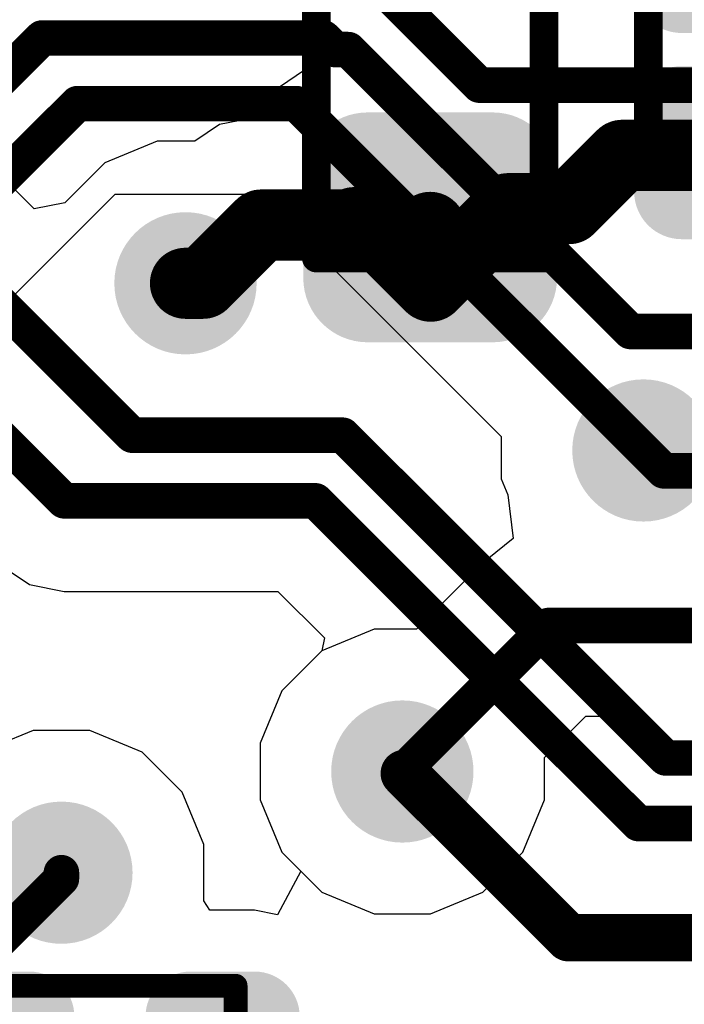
# Model space of a CAD drawing. Header units: inches. Extents: x 0 to 41, y 0 to 25.4.
# Tile 12 of 16: x 25.1 to 27.9, y 17.8 to 22. Entities that reach past the tile are written whole.
import ezdxf

# ---------------------------------------------------------------- set-up
doc = ezdxf.new("R2010")
doc.units = ezdxf.units.IN
for name, color, linetype in [('BOTTOM', 5, 'Continuous'), ('TOP', 1, 'Continuous'), ('Top Assembly', 56, 'Continuous'), ('Top Solder', 216, 'Continuous'), ('Via Holes', 16, 'Continuous')]:
    doc.layers.add(name, color=color, linetype=linetype)

# ---------------------------------------------------------------- blocks, each defined once
blk = doc.blocks.new('CAP_0603_3782')
at = {"layer": 'TOP'}
h = blk.add_hatch(color=1, dxfattribs=at)
edge = h.paths.add_edge_path()
edge.add_arc((-0.53685186, -0.26314908), 0.22185122, 270, 360)
edge.add_line((-0.3150006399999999, -0.26314908), (-0.3150006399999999, 0.2631490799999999))
edge.add_arc((-0.53685186, 0.2631490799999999), 0.22185122, 0, 90)
edge.add_line((-0.53685186, 0.4850002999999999), (-0.9631502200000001, 0.4850003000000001))
edge.add_arc((-0.9631502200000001, 0.26314908), 0.22185122, 90, 180)
edge.add_line((-1.18500144, 0.26314908), (-1.18500144, -0.2631490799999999))
edge.add_arc((-0.9631502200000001, -0.2631490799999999), 0.22185122, 180, 270)
edge.add_line((-0.9631502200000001, -0.4850002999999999), (-0.53685186, -0.4850003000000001))
h = blk.add_hatch(color=1, dxfattribs=at)
edge = h.paths.add_edge_path()
edge.add_arc((0.53685186, 0.26314908), 0.22185122, 90, 180)
edge.add_line((0.3150006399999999, 0.26314908), (0.3150006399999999, -0.26314908))
edge.add_arc((0.53685186, -0.26314908), 0.22185122, 180, 270)
edge.add_line((0.53685186, -0.4850002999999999), (0.9631502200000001, -0.4850002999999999))
edge.add_arc((0.9631502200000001, -0.26314908), 0.22185122, 270, 360)
edge.add_line((1.18500144, -0.26314908), (1.18500144, 0.26314908))
edge.add_arc((0.9631502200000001, 0.26314908), 0.22185122, 0, 90)
edge.add_line((0.9631502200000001, 0.4850002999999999), (0.53685186, 0.4850002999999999))
at = {"layer": 'Top Solder'}
h = blk.add_hatch(color=216, dxfattribs=at)
edge = h.paths.add_edge_path()
edge.add_arc((-0.53685186, -0.26314908), 0.27185112, 270, 360)
edge.add_line((-0.26500074, -0.26314908), (-0.26500074, 0.2631490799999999))
edge.add_arc((-0.53685186, 0.2631490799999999), 0.27185112, 0, 90)
edge.add_line((-0.53685186, 0.5350001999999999), (-0.9631502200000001, 0.5350002))
edge.add_arc((-0.9631502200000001, 0.26314908), 0.27185112, 90, 180)
edge.add_line((-1.23500134, 0.2631490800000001), (-1.23500134, -0.2631490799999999))
edge.add_arc((-0.9631502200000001, -0.2631490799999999), 0.27185112, 180, 270)
edge.add_line((-0.9631502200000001, -0.5350001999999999), (-0.53685186, -0.5350002))
h = blk.add_hatch(color=216, dxfattribs=at)
edge = h.paths.add_edge_path()
edge.add_arc((0.53685186, 0.26314908), 0.27185112, 90, 180)
edge.add_line((0.26500074, 0.26314908), (0.26500074, -0.2631490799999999))
edge.add_arc((0.53685186, -0.26314908), 0.27185112, 180, 270)
edge.add_line((0.53685186, -0.5350002), (0.9631502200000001, -0.5350002))
edge.add_arc((0.9631502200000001, -0.26314908), 0.27185112, 270, 360)
edge.add_line((1.23500134, -0.26314908), (1.23500134, 0.26314908))
edge.add_arc((0.9631502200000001, 0.26314908), 0.27185112, 0, 90)
edge.add_line((0.9631502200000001, 0.5350002), (0.53685186, 0.5350002))
at = {"layer": 'Top Assembly', "const_width": 0.11999976}
for points in [[(-0.88000078, 0.47999904), (0.88000078, 0.47999904)], [(-0.88000078, 0.47999904), (-0.88000078, -0.47999904)], [(0.88000078, 0.47999904), (0.88000078, -0.47999904)], [(-0.88000078, -0.47999904), (0.88000078, -0.47999904)]]:
    blk.add_lwpolyline(points, dxfattribs=at)
at = {"layer": 'Top Assembly', "const_width": 0.05999988}
for points in [[(-0.9100007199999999, 0.47999904, 1), (-0.8500008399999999, 0.47999904, 1)], [(-0.9100007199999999, 0.47999904, 1), (-0.8500008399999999, 0.47999904, 1)], [(0.8500008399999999, 0.47999904, 1), (0.9100007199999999, 0.47999904, 1)], [(0.8500008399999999, 0.47999904, 1), (0.9100007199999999, 0.47999904, 1)], [(-0.9100007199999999, -0.47999904, 1), (-0.8500008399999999, -0.47999904, 1)], [(-0.9100007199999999, -0.47999904, 1), (-0.8500008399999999, -0.47999904, 1)], [(0.8500008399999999, -0.47999904, 1), (0.9100007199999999, -0.47999904, 1)], [(0.8500008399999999, -0.47999904, 1), (0.9100007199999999, -0.47999904, 1)]]:
    blk.add_lwpolyline(points, format="xyb", close=True, dxfattribs=at)
blk = doc.blocks.new('CAP_0402_3783')
at = {"layer": 'TOP'}
h = blk.add_hatch(color=1, dxfattribs=at)
edge = h.paths.add_edge_path()
edge.add_arc((-0.27080083, -0.13919962), 0.1507998, 270, 360)
edge.add_line((-0.12000103, -0.13919962), (-0.12000103, 0.13919962))
edge.add_arc((-0.27080083, 0.13919962), 0.1507998, 0, 90)
edge.add_line((-0.27080083, 0.28999942), (-0.5991999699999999, 0.28999942))
edge.add_arc((-0.5991999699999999, 0.13919962), 0.1507998, 90, 180)
edge.add_line((-0.7499997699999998, 0.13919962), (-0.7499997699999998, -0.1391996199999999))
edge.add_arc((-0.5991999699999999, -0.13919962), 0.1507998, 180, 270)
edge.add_line((-0.5991999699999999, -0.28999942), (-0.27080083, -0.28999942))
h = blk.add_hatch(color=1, dxfattribs=at)
edge = h.paths.add_edge_path()
edge.add_arc((0.27080083, 0.13919962), 0.1507998, 90, 180)
edge.add_line((0.12000103, 0.13919962), (0.12000103, -0.1391996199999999))
edge.add_arc((0.27080083, -0.13919962), 0.1507998, 180, 270)
edge.add_line((0.27080083, -0.28999942), (0.5991999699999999, -0.28999942))
edge.add_arc((0.5991999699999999, -0.13919962), 0.1507998, 270, 360)
edge.add_line((0.7499997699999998, -0.13919962), (0.7499997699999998, 0.13919962))
edge.add_arc((0.5991999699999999, 0.13919962), 0.1507998, 0, 90)
edge.add_line((0.5991999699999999, 0.28999942), (0.27080083, 0.28999942))
at = {"layer": 'Top Solder'}
h = blk.add_hatch(color=216, dxfattribs=at)
edge = h.paths.add_edge_path()
edge.add_arc((-0.27080083, -0.13919962), 0.2007997, 270, 360)
edge.add_line((-0.07000113, -0.13919962), (-0.07000113, 0.13919962))
edge.add_arc((-0.27080083, 0.13919962), 0.2007997, 0, 90)
edge.add_line((-0.27080083, 0.33999932), (-0.5991999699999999, 0.3399993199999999))
edge.add_arc((-0.5991999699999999, 0.13919962), 0.2007997, 90, 180)
edge.add_line((-0.7999996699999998, 0.13919962), (-0.7999996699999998, -0.1391996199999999))
edge.add_arc((-0.5991999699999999, -0.13919962), 0.2007997, 180, 270)
edge.add_line((-0.5991999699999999, -0.33999932), (-0.27080083, -0.3399993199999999))
h = blk.add_hatch(color=216, dxfattribs=at)
edge = h.paths.add_edge_path()
edge.add_arc((0.27080083, 0.13919962), 0.2007997, 90, 180)
edge.add_line((0.07000113, 0.13919962), (0.07000113, -0.1391996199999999))
edge.add_arc((0.27080083, -0.13919962), 0.2007997, 180, 270)
edge.add_line((0.2708008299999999, -0.3399993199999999), (0.5991999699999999, -0.3399993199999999))
edge.add_arc((0.5991999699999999, -0.13919962), 0.2007997, 270, 360)
edge.add_line((0.7999996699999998, -0.13919962), (0.7999996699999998, 0.13919962))
edge.add_arc((0.5991999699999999, 0.13919962), 0.2007997, 0, 90)
edge.add_line((0.5991999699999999, 0.3399993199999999), (0.27080083, 0.3399993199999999))
at = {"layer": 'Top Assembly', "const_width": 0.11999976}
for points in [[(0.5299989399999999, 0.27999944), (-0.5299989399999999, 0.27999944)], [(-0.5299989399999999, -0.27999944), (-0.5299989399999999, 0.27999944)], [(0.5299989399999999, -0.27999944), (0.5299989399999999, 0.27999944)], [(0.5299989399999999, -0.27999944), (-0.5299989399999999, -0.27999944)]]:
    blk.add_lwpolyline(points, dxfattribs=at)
at = {"layer": 'Top Assembly', "const_width": 0.05999988}
for points in [[(-0.55999888, 0.27999944, 1), (-0.499999, 0.27999944, 1)], [(-0.55999888, 0.27999944, 1), (-0.499999, 0.27999944, 1)], [(0.499999, 0.27999944, 1), (0.55999888, 0.27999944, 1)], [(0.499999, 0.27999944, 1), (0.55999888, 0.27999944, 1)], [(-0.55999888, -0.27999944, 1), (-0.499999, -0.27999944, 1)], [(-0.55999888, -0.27999944, 1), (-0.499999, -0.27999944, 1)], [(0.499999, -0.27999944, 1), (0.55999888, -0.27999944, 1)], [(0.499999, -0.27999944, 1), (0.55999888, -0.27999944, 1)]]:
    blk.add_lwpolyline(points, format="xyb", close=True, dxfattribs=at)
blk = doc.blocks.new('RES_0402_3808')
at = {"layer": 'TOP'}
h = blk.add_hatch(color=1, dxfattribs=at)
edge = h.paths.add_edge_path()
edge.add_arc((-0.34025205, -0.14975078), 0.14024864, 270, 360)
edge.add_line((-0.20000341, -0.14975078), (-0.20000341, 0.14975078))
edge.add_arc((-0.34025205, 0.14975078), 0.14024864, 0, 90)
edge.add_line((-0.34025205, 0.28999942), (-0.60975367, 0.28999942))
edge.add_arc((-0.60975367, 0.14975078), 0.14024864, 90, 180)
edge.add_line((-0.75000231, 0.1497507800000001), (-0.75000231, -0.1497507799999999))
edge.add_arc((-0.60975367, -0.14975078), 0.14024864, 180, 270)
edge.add_line((-0.60975367, -0.28999942), (-0.34025205, -0.28999942))
h = blk.add_hatch(color=1, dxfattribs=at)
edge = h.paths.add_edge_path()
edge.add_arc((0.34025205, 0.14975078), 0.14024864, 90, 180)
edge.add_line((0.20000341, 0.14975078), (0.20000341, -0.14975078))
edge.add_arc((0.34025205, -0.14975078), 0.14024864, 180, 270)
edge.add_line((0.34025205, -0.28999942), (0.60975367, -0.28999942))
edge.add_arc((0.60975367, -0.14975078), 0.14024864, 270, 360)
edge.add_line((0.75000231, -0.14975078), (0.75000231, 0.14975078))
edge.add_arc((0.60975367, 0.14975078), 0.14024864, 0, 90)
edge.add_line((0.60975367, 0.28999942), (0.34025205, 0.28999942))
at = {"layer": 'Top Solder'}
h = blk.add_hatch(color=216, dxfattribs=at)
edge = h.paths.add_edge_path()
edge.add_arc((-0.34025205, -0.14975078), 0.19024854, 270, 360)
edge.add_line((-0.15000351, -0.14975078), (-0.15000351, 0.14975078))
edge.add_arc((-0.34025205, 0.14975078), 0.19024854, 0, 90)
edge.add_line((-0.34025205, 0.33999932), (-0.60975367, 0.33999932))
edge.add_arc((-0.60975367, 0.14975078), 0.19024854, 90, 180)
edge.add_line((-0.80000221, 0.1497507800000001), (-0.80000221, -0.1497507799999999))
edge.add_arc((-0.60975367, -0.14975078), 0.19024854, 180, 270)
edge.add_line((-0.60975367, -0.33999932), (-0.34025205, -0.33999932))
h = blk.add_hatch(color=216, dxfattribs=at)
edge = h.paths.add_edge_path()
edge.add_arc((0.34025205, 0.14975078), 0.19024854, 90, 180)
edge.add_line((0.15000351, 0.14975078), (0.15000351, -0.14975078))
edge.add_arc((0.34025205, -0.14975078), 0.19024854, 180, 270)
edge.add_line((0.3402520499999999, -0.33999932), (0.60975367, -0.33999932))
edge.add_arc((0.60975367, -0.14975078), 0.19024854, 270, 360)
edge.add_line((0.80000221, -0.14975078), (0.80000221, 0.14975078))
edge.add_arc((0.60975367, 0.14975078), 0.19024854, 0, 90)
edge.add_line((0.60975367, 0.33999932), (0.34025205, 0.33999932))
at = {"layer": 'Top Assembly', "const_width": 0.0999998}
for points in [[(-0.5299989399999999, 0.27999944), (0.5299989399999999, 0.27999944)], [(-0.5299989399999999, -0.27999944), (-0.5299989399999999, 0.27999944)], [(0.5299989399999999, -0.27999944), (0.5299989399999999, 0.27999944)], [(-0.5299989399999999, -0.27999944), (0.5299989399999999, -0.27999944)]]:
    blk.add_lwpolyline(points, dxfattribs=at)
at = {"layer": 'Top Assembly', "const_width": 0.0499999}
for points in [[(-0.55499762, 0.27999944, 1), (-0.50500026, 0.27999944, 1)], [(-0.55499762, 0.27999944, 1), (-0.50500026, 0.27999944, 1)], [(0.50500026, 0.27999944, 1), (0.55499762, 0.27999944, 1)], [(0.50500026, 0.27999944, 1), (0.55499762, 0.27999944, 1)], [(-0.55499762, -0.27999944, 1), (-0.50500026, -0.27999944, 1)], [(-0.55499762, -0.27999944, 1), (-0.50500026, -0.27999944, 1)], [(0.50500026, -0.27999944, 1), (0.55499762, -0.27999944, 1)], [(0.50500026, -0.27999944, 1), (0.55499762, -0.27999944, 1)]]:
    blk.add_lwpolyline(points, format="xyb", close=True, dxfattribs=at)

msp = doc.modelspace()

# ---------------------------------------------------------------- hatches: boundary and pattern name
at = {"layer": 'BOTTOM'}
h = msp.add_hatch(color=5, dxfattribs=at)
edge = h.paths.add_edge_path()
edge.add_arc((25.8184142, 20.87395114), 0.2999994, 0, 360)
h = msp.add_hatch(color=5, dxfattribs=at)
edge = h.paths.add_edge_path()
edge.add_arc((27.74911392, 20.16864394), 0.2999994, 0, 360)
h = msp.add_hatch(color=5, dxfattribs=at)
edge = h.paths.add_edge_path()
edge.add_arc((26.73273292, 18.81405178), 0.2999994, 0, 360)
h = msp.add_hatch(color=5, dxfattribs=at)
edge = h.paths.add_edge_path()
edge.add_arc((25.29533676, 18.38703714), 0.2999994, 0, 360)
at = {"layer": 'TOP'}
h = msp.add_hatch(color=1, dxfattribs=at)
edge = h.paths.add_edge_path()
edge.add_arc((25.8184142, 20.87395114), 0.2999994, 0, 360)
h = msp.add_hatch(color=1, dxfattribs=at)
edge = h.paths.add_edge_path()
edge.add_arc((27.74911392, 20.16864394), 0.2999994, 0, 360)
h = msp.add_hatch(color=1, dxfattribs=at)
edge = h.paths.add_edge_path()
edge.add_arc((26.73273292, 18.81405178), 0.2999994, 0, 360)
h = msp.add_hatch(color=1, dxfattribs=at)
edge = h.paths.add_edge_path()
edge.add_arc((25.29533676, 18.38703714), 0.2999994, 0, 360)
at = {"layer": 'Via Holes'}
h = msp.add_hatch(color=7, dxfattribs=at)
edge = h.paths.add_edge_path()
edge.add_arc((25.8184142, 20.87395114), 0.1499997, 0, 360)
h = msp.add_hatch(color=7, dxfattribs=at)
edge = h.paths.add_edge_path()
edge.add_arc((27.74911392, 20.16864394), 0.1499997, 0, 360)
h = msp.add_hatch(color=7, dxfattribs=at)
edge = h.paths.add_edge_path()
edge.add_arc((26.73273292, 18.81405178), 0.1499997, 0, 360)
h = msp.add_hatch(color=7, dxfattribs=at)
edge = h.paths.add_edge_path()
edge.add_arc((25.29533676, 18.38703714), 0.1499997, 0, 360)

# ---------------------------------------------------------------- linework, layer by layer
at = {"layer": 'BOTTOM'}
for p, q in [((22.53159578, 18.25964344), (25.52162028, 21.24966794)), ((25.52162028, 21.24966794), (26.12737472, 21.24966794)), ((26.12737472, 21.24966794), (27.14911512, 20.22792754)), ((27.14911512, 20.22792754), (27.14911512, 20.04929696)), ((27.14911512, 20.04929696), (27.1769459, 19.9821038)), ((27.1769459, 19.9821038), (27.20062632, 19.79683112)), ((27.20062632, 19.79683112), (27.09032682, 19.70837816)), ((27.07832532, 19.70035938), (26.79201652, 19.41405058)), ((27.09032682, 19.70837816), (27.07832532, 19.70035938)), ((26.61338594, 19.41405058), (26.3928606, 19.3227071)), ((26.79201652, 19.41405058), (26.61338594, 19.41405058)), ((26.3928606, 19.3227071), (26.2240776, 19.1539241)), ((26.2240776, 19.1539241), (26.13273412, 18.93339876)), ((27.33273172, 18.87333538), (27.50705446, 19.04765812)), ((27.50705446, 19.04765812), (27.75883958, 19.04765812)), ((27.75883958, 19.04765812), (27.88515124, 18.92134646)), ((26.13273412, 18.93339876), (26.13273412, 18.6947048)), ((27.88515124, 18.92134646), (28.10567658, 18.83000298)), ((27.33273172, 18.6947048), (27.33273172, 18.87333538)), ((26.13273412, 18.6947048), (26.2240776, 18.47417946)), ((27.24138824, 18.47417946), (27.33273172, 18.6947048)), ((26.2240776, 18.47417946), (26.3928606, 18.30539646)), ((27.07260524, 18.30539646), (27.24138824, 18.47417946)), ((26.3928606, 18.30539646), (26.61338594, 18.21405298)), ((26.8520799, 18.21405298), (27.07260524, 18.30539646)), ((26.61338594, 18.21405298), (26.8520799, 18.21405298))]:
    msp.add_line(p, q, dxfattribs=at)
at = {"layer": 'BOTTOM', "const_width": 0.1499997}
for points in [[(26.13819004, 22.62942134), (27.05760146, 21.71000992)], [(22.2349568, 18.93000278), (25.21396532, 21.9090113)], [(25.21396532, 21.9090113), (26.40048314, 21.9090113)], [(26.40048314, 21.9090113), (26.44948482, 21.86000962)], [(26.44948482, 21.86000962), (26.5050397, 21.86000962)], [(26.5050397, 21.86000962), (27.69440486, 20.67064446)], [(27.05760146, 21.71000992), (28.81125047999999, 21.71000992)], [(22.26123818, 18.53000104), (25.36324874, 21.6320116)], [(25.36324874, 21.6320116), (26.28574626, 21.6320116)], [(26.28574626, 21.6320116), (27.74911392, 20.16864394)], [(27.69440486, 20.67064446), (28.33795704, 20.67064446)], [(26.73273292, 18.81405178), (27.34868292, 19.43000178)], [(27.34868292, 19.43000178), (29.5250235, 19.43000178)]]:
    msp.add_lwpolyline(points, dxfattribs=at)
at = {"layer": 'BOTTOM', "const_width": 0.07499858}
for points in [[(25.17646476, 21.9090113, 1), (25.25146588, 21.9090113, 1)], [(25.17646476, 21.9090113, 1), (25.25146588, 21.9090113, 1)], [(26.36298258, 21.9090113, 1), (26.4379837, 21.9090113, 1)], [(26.36298258, 21.9090113, 1), (26.4379837, 21.9090113, 1)], [(26.41198426, 21.86000962, 1), (26.48698538, 21.86000962, 1)], [(26.41198426, 21.86000962, 1), (26.48698538, 21.86000962, 1)], [(26.46753914, 21.86000962, 1), (26.54254026, 21.86000962, 1)], [(26.46753914, 21.86000962, 1), (26.54254026, 21.86000962, 1)], [(27.0201009, 21.71000992, 1), (27.09510202, 21.71000992, 1)], [(27.0201009, 21.71000992, 1), (27.09510202, 21.71000992, 1)], [(25.32574818, 21.6320116, 1), (25.4007493, 21.6320116, 1)], [(25.32574818, 21.6320116, 1), (25.4007493, 21.6320116, 1)], [(26.24824569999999, 21.6320116, 1), (26.32324682, 21.6320116, 1)], [(26.24824569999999, 21.6320116, 1), (26.32324682, 21.6320116, 1)], [(27.6569043, 20.67064446, 1), (27.73190542, 20.67064446, 1)], [(27.6569043, 20.67064446, 1), (27.73190542, 20.67064446, 1)], [(27.71161336, 20.16864394, 1), (27.78661448, 20.16864394, 1)], [(27.31118236, 19.43000178, 1), (27.38618348, 19.43000178, 1)], [(27.31118236, 19.43000178, 1), (27.38618348, 19.43000178, 1)], [(26.69523236, 18.81405178, 1), (26.77023348, 18.81405178, 1)]]:
    msp.add_lwpolyline(points, format="xyb", close=True, dxfattribs=at)
at = {"layer": 'TOP'}
for p, q in [((26.32614496, 21.99878506), (26.3334373, 21.97528498)), ((26.3334373, 21.97528498), (26.32453206, 21.77547842)), ((26.32453206, 21.77547842), (26.21065878, 21.69939018)), ((26.21065878, 21.69939018), (26.12888093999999, 21.57700282)), ((26.12888093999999, 21.57700282), (25.9624576, 21.543899)), ((25.9624576, 21.543899), (25.8577715, 21.47394994)), ((25.179909, 21.18799674), (24.86754488, 21.50036086)), ((25.69906722, 21.47394994), (25.47854188, 21.38260646)), ((25.8577715, 21.47394994), (25.69906722, 21.47394994)), ((25.47854188, 21.38260646), (25.30976142, 21.213826)), ((25.30976142, 21.213826), (25.179909, 21.18799674)), ((25.03693748, 19.6856477), (25.16097838, 19.60276496)), ((25.16097838, 19.60276496), (25.30729508, 19.57366164)), ((25.30729508, 19.57366164), (26.20813148, 19.57366164)), ((26.20813148, 19.57366164), (26.4038461, 19.37794702)), ((26.4038461, 19.37794702), (26.39285806, 19.32270456)), ((26.39285806, 19.32270456), (26.2240776, 19.1539241)), ((26.2240776, 19.1539241), (26.13273412, 18.93339876)), ((25.17598978, 18.98703594), (24.95546444, 18.89569246)), ((25.41468374, 18.98703594), (25.17598978, 18.98703594)), ((25.63520908, 18.89569246), (25.41468374, 18.98703594)), ((26.13273412, 18.93339876), (26.13273412, 18.6947048)), ((25.80399208, 18.72690946), (25.63520908, 18.89569246)), ((25.89533556, 18.50638412), (25.80399208, 18.72690946)), ((26.13273412, 18.6947048), (26.2240776, 18.47417946)), ((25.89533556, 18.2676927), (25.89533556, 18.50638412)), ((26.2240776, 18.47417946), (26.30442796, 18.3938291)), ((26.30442796, 18.3938291), (26.20590644, 18.20950638)), ((25.92143914, 18.2286275), (25.89533556, 18.2676927)), ((26.1097776, 18.2286275), (25.92143914, 18.2286275)), ((26.20590644, 18.20950638), (26.1097776, 18.2286275))]:
    msp.add_line(p, q, dxfattribs=at)
for points, const_width in [([(27.43504038, 21.18898734), (27.6600412, 21.41398816)], 0.2999994), ([(27.6600412, 21.41398816), (28.03901936, 21.41398816)], 0.2999994), ([(27.1280509, 21.13746852), (27.17956972, 21.18898734)], 0.2999994), ([(27.17956972, 21.18898734), (27.43504038, 21.18898734)], 0.2999994), ([(24.59718728, 21.23000326), (25.59418554, 20.233005)], 0.1499997), ([(26.52051084, 21.12000856), (26.53051336, 21.13001108)], 0.2999994), ([(26.53051336, 21.13001108), (26.5839702, 21.13001108)], 0.2999994), ([(26.5839702, 21.13001108), (26.8522831, 20.86169818)], 0.2999994), ([(26.8522831, 20.86169818), (27.1280509, 21.13746598)], 0.2999994), ([(25.89198276, 20.87395114), (26.13804018, 21.12000856)], 0.2999994), ([(26.13804018, 21.12000856), (26.52051084, 21.12000856)], 0.2999994), ([(26.85004028, 21.11000858), (26.8522831, 21.10776576)], 0.2999994), ([(26.8522831, 20.86169818), (26.8522831, 21.10776576)], 0.2999994), ([(25.8184142, 20.87395114), (25.89198276, 20.87395114)], 0.2999994), ([(24.83329806, 20.43000232), (25.30729508, 19.9560053)], 0.1499997), ([(25.59418554, 20.233005), (26.4812399, 20.233005)], 0.1499997), ([(26.4812399, 20.233005), (27.84304312, 18.87120178)], 0.1499997), ([(27.74911392, 20.16864394), (27.83521484, 20.08254302)], 0.1499997), ([(27.83521484, 20.08254302), (28.02501888, 20.08254302)], 0.1499997), ([(25.30729508, 19.9560053), (26.36650302, 19.9560053)], 0.1499997), ([(26.36650302, 19.9560053), (27.72830624, 18.59420208)], 0.1499997), ([(27.84304312, 18.87120178), (28.55052202, 18.87120178)], 0.1499997), ([(26.7409803, 18.8058044), (27.43421996, 18.11256474)], 0.1999996), ([(27.72830624, 18.59420208), (28.6652589, 18.59420208)], 0.1499997), ([(25.29533676, 18.36198512), (25.29533676, 18.38703714)], 0.1499997), ([(25.02502234, 18.0916707), (25.29533676, 18.36198512)], 0.1499997), ([(27.43421996, 18.11256474), (28.13293586, 18.11256474)], 0.1999996)]:
    msp.add_lwpolyline(points, dxfattribs=dict(at, const_width=const_width))
for points, const_width in [([(27.58504262, 21.41398816, 1), (27.73503978, 21.41398816, 1)], 0.1499997), ([(27.58504262, 21.41398816, 1), (27.73503978, 21.41398816, 1)], 0.1499997), ([(27.96402078, 21.41398816, 1), (28.11401794, 21.41398816, 1)], 0.1499997), ([(27.10457114, 21.18898734, 1), (27.2545683, 21.18898734, 1)], 0.1499997), ([(27.10457114, 21.18898734, 1), (27.2545683, 21.18898734, 1)], 0.1499997), ([(27.3600418, 21.18898734, 1), (27.51003896, 21.18898734, 1)], 0.1499997), ([(27.3600418, 21.18898734, 1), (27.51003896, 21.18898734, 1)], 0.1499997), ([(26.45551478, 21.13001108, 1), (26.60551194, 21.13001108, 1)], 0.1499997), ([(26.45551478, 21.13001108, 1), (26.60551194, 21.13001108, 1)], 0.1499997), ([(26.50897162, 21.13001108, 1), (26.65896878, 21.13001108, 1)], 0.1499997), ([(26.50897162, 21.13001108, 1), (26.65896878, 21.13001108, 1)], 0.1499997), ([(27.05305232, 21.13746852, 1), (27.20304948, 21.13746852, 1)], 0.1499997), ([(27.05305232, 21.13746598, 1), (27.20304948, 21.13746598, 1)], 0.1499997), ([(26.06304159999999, 21.12000856, 1), (26.21303876, 21.12000856, 1)], 0.1499997), ([(26.06304159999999, 21.12000856, 1), (26.21303876, 21.12000856, 1)], 0.1499997), ([(26.44551226, 21.12000856, 1), (26.59550942, 21.12000856, 1)], 0.1499997), ([(26.44551226, 21.12000856, 1), (26.59550942, 21.12000856, 1)], 0.1499997), ([(26.7750417, 21.11000858, 1), (26.92503886, 21.11000858, 1)], 0.1499997), ([(26.77728452, 21.10776576, 1), (26.92728168, 21.10776576, 1)], 0.1499997), ([(26.77728452, 21.10776576, 1), (26.92728168, 21.10776576, 1)], 0.1499997), ([(25.74341562, 20.87395114, 1), (25.89341278, 20.87395114, 1)], 0.1499997), ([(25.81698418, 20.87395114, 1), (25.96698134, 20.87395114, 1)], 0.1499997), ([(25.81698418, 20.87395114, 1), (25.96698134, 20.87395114, 1)], 0.1499997), ([(26.77728452, 20.86169818, 1), (26.92728168, 20.86169818, 1)], 0.1499997), ([(26.77728452, 20.86169818, 1), (26.92728168, 20.86169818, 1)], 0.1499997), ([(26.77728452, 20.86169818, 1), (26.92728168, 20.86169818, 1)], 0.1499997), ([(25.55668498, 20.233005, 1), (25.6316861, 20.233005, 1)], 0.07499858), ([(25.55668498, 20.233005, 1), (25.6316861, 20.233005, 1)], 0.07499858), ([(26.44373934, 20.233005, 1), (26.51874046, 20.233005, 1)], 0.07499858), ([(26.44373934, 20.233005, 1), (26.51874046, 20.233005, 1)], 0.07499858), ([(27.71161336, 20.16864394, 1), (27.78661448, 20.16864394, 1)], 0.07499858), ([(27.79771428, 20.08254302, 1), (27.8727154, 20.08254302, 1)], 0.07499858), ([(27.79771428, 20.08254302, 1), (27.8727154, 20.08254302, 1)], 0.07499858), ([(25.26979452, 19.9560053, 1), (25.34479564, 19.9560053, 1)], 0.07499858), ([(25.26979452, 19.9560053, 1), (25.34479564, 19.9560053, 1)], 0.07499858), ([(26.32900246, 19.9560053, 1), (26.40400358, 19.9560053, 1)], 0.07499858), ([(26.32900246, 19.9560053, 1), (26.40400358, 19.9560053, 1)], 0.07499858), ([(27.80554256, 18.87120178, 1), (27.88054368, 18.87120178, 1)], 0.07499858), ([(27.80554256, 18.87120178, 1), (27.88054368, 18.87120178, 1)], 0.07499858), ([(26.6909804, 18.8058044, 1), (26.7909802, 18.8058044, 1)], 0.0999998), ([(27.69080568, 18.59420208, 1), (27.7658068, 18.59420208, 1)], 0.07499858), ([(27.69080568, 18.59420208, 1), (27.7658068, 18.59420208, 1)], 0.07499858), ([(25.2578362, 18.38703714, 1), (25.33283732, 18.38703714, 1)], 0.07499858), ([(25.2578362, 18.36198512, 1), (25.33283732, 18.36198512, 1)], 0.07499858), ([(25.2578362, 18.36198512, 1), (25.33283732, 18.36198512, 1)], 0.07499858), ([(27.38422006, 18.11256474, 1), (27.48421986, 18.11256474, 1)], 0.0999998), ([(27.38422006, 18.11256474, 1), (27.48421986, 18.11256474, 1)], 0.0999998)]:
    msp.add_lwpolyline(points, format="xyb", close=True, dxfattribs=dict(at, const_width=const_width))

# ---------------------------------------------------------------- block references
for name, p, rotation in [('CAP_0603_3782', (26.85004028, 21.86000962), 90), ('CAP_0402_3783', (28.05004042, 21.86000962), 270)]:
    msp.add_blockref(name, p, dxfattribs=dict(rotation=rotation))
msp.add_blockref('RES_0402_3808', (25.5000252, 17.63000284))

doc.saveas('drawing.dxf')
